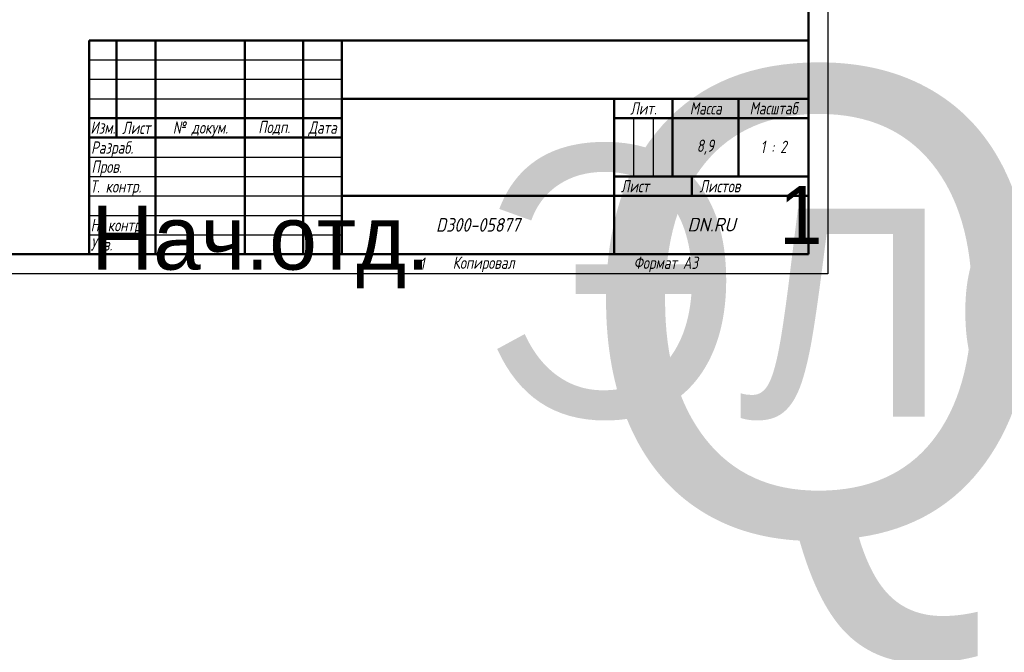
# Model space of a CAD drawing. Header units: millimetres. Extents: x -2787 to 5661, y -195 to 746.
# Tile 7 of 11: x 424 to 931, y -195 to 131. Entities that reach past the tile are written whole.
import ezdxf
from ezdxf.enums import TextEntityAlignment as Align

# ---------------------------------------------------------------- set-up
doc = ezdxf.new("R2018")
doc.units = ezdxf.units.MM
doc.header["$LTSCALE"] = 2
doc.layers.add('Заголовок (ГОСТ)', color=7, linetype='Continuous', lineweight=50)
doc.layers.add('Кромка (ГОСТ)', color=7, linetype='Continuous', lineweight=50)
doc.styles.add('Альтернативный текст (ГОСТ)', font='arial.ttf', dxfattribs={"width": 0.8})

# ---------------------------------------------------------------- blocks, each defined once
blk = doc.blocks.new('Рамки ГОСТ - Рамка')
at = {"layer": 'Кромка (ГОСТ)', "lineweight": 25}
for p, q in [((420, 297), (420, 0)), ((420, 0), (0, 0))]:
    blk.add_line(p, q, dxfattribs=at)
at = {"layer": 'Кромка (ГОСТ)'}
for p, q in [((415, 5), (415, 292)), ((20, 5), (415, 5))]:
    blk.add_line(p, q, dxfattribs=at)
at = {"layer": 'Кромка (ГОСТ)', "char_height": 3.17, "attachment_point": 1, "style": 'Альтернативный текст (ГОСТ)'}
for s, insert, width in [('\\fGOST Common|b0|i1;{\\H3.1700;1}', (315, 4.14), 6.6287), ('\\fGOST Common|b0|i1;{\\H3.1700;Формат А3}', (370, 4.39), 25.2103)]:
    blk.add_mtext(s, dxfattribs=dict(at, insert=insert, width=width))
blk = doc.blocks.new('Основные надписи ГОСТ - Форма 1')
at = {"layer": 'Заголовок (ГОСТ)'}
for p, q in [((0, 55), (185, 55)), ((0, 0), (0, 55)), ((0, 0), (0, 55)), ((7, 55), (7, 30)), ((17, 55), (17, 0)), ((40, 55), (40, 0)), ((55, 55), (55, 0)), ((65, 55), (65, 0)), ((185, 0), (185, 55)), ((65, 40), (185, 40)), ((135, 40), (135, 0)), ((150, 40), (150, 20)), ((167, 40), (167, 20)), ((0, 35), (65, 35)), ((135, 35), (185, 35)), ((0, 30), (65, 30)), ((135, 20), (185, 20)), ((155, 20), (155, 15)), ((65, 15), (185, 15)), ((185, 0), (0, 0))]:
    blk.add_line(p, q, dxfattribs=at)
at = {"layer": 'Заголовок (ГОСТ)', "linetype": 'Continuous', "lineweight": 25}
for p, q in [((0, 50), (65, 50)), ((0, 45), (65, 45)), ((0, 40), (65, 40)), ((140, 35), (140, 20)), ((145, 35), (145, 20)), ((0, 25), (65, 25)), ((0, 20), (65, 20)), ((0, 15), (65, 15)), ((0, 10), (65, 10)), ((0, 5), (65, 5))]:
    blk.add_line(p, q, dxfattribs=at)
at = {"layer": 'Заголовок (ГОСТ)', "style": 'Альтернативный текст (ГОСТ)'}
for s, insert, char_height, width, attachment_point in [('\\fGOST Common|b0|i1;{\\H3.1700;Лит.}', (142.52, 37.49), 3.17, 14.9766, 5), ('\\fGOST Common|b0|i1;{\\H3.1700;Масса}', (158.55, 37.51), 3.17, 16.9878, 5), ('\\fGOST Common|b0|i1;{\\H3.1700;Масштаб}', (176.02, 37.53), 3.17, 17.8316, 5), ('\\fGOST Common|b0|i1;{\\H3.1700;Изм.}', (3.5, 32.56), 3.17, 6.9635, 5), ('\\fGOST Common|b0|i1;{\\H3.1700;Лист}', (12.1, 32.5), 3.17, 10.0029, 5), ('\\A0;\\fGOST Common|b0|i1;{\\H3.1700;№ докум.}', (28.58, 32.16), 3.17, 22.9069, 5), ('\\fGOST Common|b0|i1;{\\H3.1700;Подп.}', (47.56, 32.45), 3.17, 14.879, 5), ('\\fGOST Common|b0|i1;{\\H3.1700;Дата}', (60.02, 32.24), 3.17, 9.9614, 5), ('\\fGOST Common|b0|i1;{\\H3.1700;Разраб.}', (0.47, 27), 3.17, 16.9971, 4), ('\\fGOST Common|b0|i1;{\\H3.1700;8,9}', (158.47, 27.53), 3.17, 17.0435, 5), ('\\fGOST Common|b0|i1;{\\H3.1700;1 : 2}', (176, 27.6), 3.17, 17.9476, 5), ('\\fGOST Common|b0|i1;{\\H3.1700;Пров.}', (0.56, 22.08), 3.17, 17.0192, 4), ('\\A0;\\fGOST Common|b0|i1;{\\H3.1700;Т. контр.}', (0.23, 17.01), 3.17, 16.9554, 4), ('\\fGOST Common|b0|i1;{\\H3.1700;Лист}', (140.37, 17.5), 3.17, 10.5071, 5), ('\\fGOST Common|b0|i1;{\\H3.1700;Листов}', (162.21, 17.5), 3.17, 14.3668, 5), ('\\A1;', (150.6, 17.54), 3.17, 8.8313, 5), ('\\fGOST Common|b0|i1;{\\H3.1700;Н. контр.}', (0.36, 7.05), 3.17, 16.9999, 4), ('\\fGOST Common|b0|i1;\\W0.90;{\\H3.5000;D300-05877}', (99.98, 7.54), 3.5, 67.2576, 5), ('\\fGOST Common|b0|i1;\\W1.00;{\\H3.5000;DN.RU}', (160.02, 7.6), 3.5, 49.9832, 5), ('\\fGOST Common|b0|i1;{\\H3.1700;Утв.}', (0.34, 2.52), 3.17, 17.0083, 4), ('\\fGOST Common|b0|i1;{\\H3.1700;Копировал}', (93.48, -0.59), 3.17, 19.7871, 1)]:
    blk.add_mtext(s, dxfattribs=dict(at, insert=insert, char_height=char_height, width=width, attachment_point=attachment_point))
at = {"layer": 'Заголовок (ГОСТ)', "lineweight": 30, "flags": 104}
for tag, height, p in [('Изм1', 2.89, (3.51, 52.52)), ('Лист1', 2.89, (12.03, 52.52)), ('Докум1', 2.89, (28.54, 52.48)), ('Изм2', 2.89, (3.5, 47.52)), ('Лист2', 2.89, (12.01, 47.5)), ('Докум2', 2.89, (28.53, 47.5)), ('ОБОЗНАЧЕНИЕ', 5, (125.33, 47.56)), ('Изм3', 2.89, (3.5, 42.5)), ('Лист3', 2.89, (12.01, 42.51)), ('Докум3', 2.89, (28.51, 42.48)), ('Изм4', 2.89, (3.51, 37.5)), ('Лист4', 2.89, (12, 37.53)), ('Докум4', 2.89, (28.51, 37.52)), ('НАИМЕНОВАНИЕ', 5, (100.14, 27.85)), ('Литера', 3.5, (137.52, 27.25)), ('Литера2', 3.5, (142.51, 27.22)), ('Литера3', 3.5, (147.52, 27.21)), ('Тип_документа', 3.17, (100.08, 17.56)), ('Листов', 3.17, (177.46, 17.58))]:
    blk.add_attdef(tag, text='', height=height, dxfattribs=at).set_placement(p, align=Align.MIDDLE_CENTER)
for tag, height, p in [('Подп1', 2.89, (40.01, 52.51)), ('Дата1', 2, (55.01, 52.51)), ('Подп2', 2.89, (40.01, 47.5)), ('Дата2', 2, (55.01, 47.49)), ('Подп3', 2.89, (40.01, 42.51)), ('Дата3', 2, (55.02, 42.52)), ('Подп4', 2.89, (40.01, 37.51)), ('Дата4', 2, (55.02, 37.51)), ('ПРОВЕРИЛ', 3.17, (17.41, 22.53)), ('Проверил_Подп.', 2.89, (40.05, 22.52)), ('ДАТА_ПРОВЕРКИ', 2, (55.02, 22.51)), ('ТЕХНОЛОГ', 3.17, (17.33, 17.54)), ('Технолог_Подп.', 2.89, (40.05, 17.51)), ('Технолог_Дата', 2, (55.01, 17.5)), ('НАЧ._ОТДЕЛА', 3.17, (17.46, 12.45)), ('Руководитель_Подп.', 2.89, (40.01, 12.5)), ('Руководитель_Дата', 2, (55.01, 12.51)), ('Должность_руководителя', 3.17, (0.52, 12.51)), ('НОРМОКОНТРОЛЬ', 3.17, (17.37, 7.48)), ('Нормоконтроль_Подп.', 2.89, (40.05, 7.52)), ('ДАТА_НОРМОКОНТРОЛЯ', 2, (55.02, 7.51)), ('УТВЕРДИЛ', 3.17, (17.4, 2.51)), ('Утвердил_Подп.', 2.89, (40.05, 2.51)), ('ДАТА_УТВЕРЖДЕНИЯ', 2, (55.01, 2.5))]:
    blk.add_attdef(tag, text='', height=height, dxfattribs=at).set_placement(p, align=Align.MIDDLE_LEFT)
for tag, p in [('Материал_Наим.', (133.71, 9.75)), ('Материал_ГОСТ', (134.04, 4.06))]:
    blk.add_attdef(tag, text='', height=3.5, dxfattribs=at).set_placement(p, align=Align.MIDDLE_RIGHT)

msp = doc.modelspace()

# ---------------------------------------------------------------- block references
at = {"xscale": 2, "yscale": 2, "zscale": 2}
msp.add_blockref('Рамки ГОСТ - Рамка', (0, 0), dxfattribs=at)
ref = msp.add_blockref('Основные надписи ГОСТ - Форма 1', (460, 10), dxfattribs=dict(xscale=2, yscale=2, zscale=2))
lines = msp.add_mtext('Нач.отд.', dxfattribs={"layer": 'Заголовок (ГОСТ)', "insert": (461.043, 35.028), "char_height": 32.9519, "attachment_point": 1})
ref.add_attrib('Должность_руководителя', '', (461.043, 35.028), dxfattribs={"flags": 104}).embed_mtext(lines)
lines = msp.add_mtext('QT-N-020EM-O1-24VDC-У1 HARK', dxfattribs={"layer": 'Заголовок (ГОСТ)', "insert": (710.651, 105.118), "char_height": 239.68592, "attachment_point": 1})
ref.add_attrib('ОБОЗНАЧЕНИЕ', '', (710.651, 105.118), dxfattribs={"flags": 104}).embed_mtext(lines)
lines = msp.add_mtext('Электропривод четвертьоборотный DN.ru', dxfattribs={"layer": 'Заголовок (ГОСТ)', "insert": (660.286, 65.694), "char_height": 139.21856, "attachment_point": 1})
ref.add_attrib('НАИМЕНОВАНИЕ', '', (660.286, 65.694), dxfattribs={"flags": 104}).embed_mtext(lines)
lines = msp.add_mtext('1', dxfattribs={"layer": 'Заголовок (ГОСТ)', "insert": (814.918, 45.158), "char_height": 29.931, "attachment_point": 1})
ref.add_attrib('Листов', '', (814.918, 45.158), dxfattribs={"flags": 104}).embed_mtext(lines)

doc.saveas('drawing.dxf')
